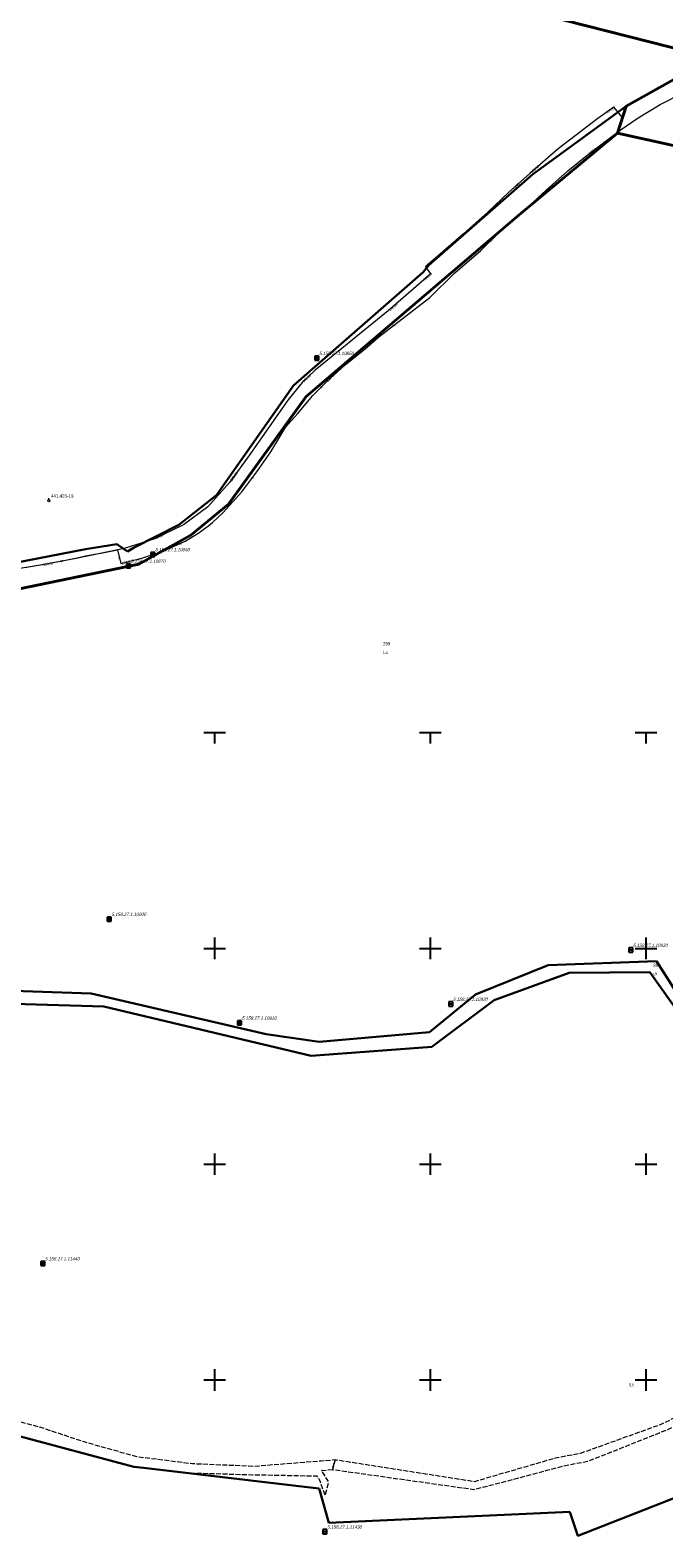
# Model space of a CAD drawing. Header units: metres. Extents: x 5548743 to 5556416, y 5707500 to 5714000.
# Tile 47 of 203: x 5552114 to 5552408, y 5711127 to 5711826. Entities that reach past the tile are written whole.
import ezdxf
from ezdxf.enums import TextEntityAlignment as Align

# ---------------------------------------------------------------- set-up
doc = ezdxf.new("R2010")
doc.units = ezdxf.units.M
doc.header["$MEASUREMENT"] = 0
for name, pattern in [('1.5_0.75', [2.25, 1.5, -0.75]), ('2.25_0.75', [3, 2.25, -0.75]), ('219-1000', [0])]:
    doc.linetypes.add(name, pattern=pattern)
doc.layers.get('0').update_dxf_attribs({"color": 2, "linetype": 'CONTINUOUS', "lineweight": 5})
for name, color, linetype in [('131-Punkt osnowy pomiarowej', 7, 'CONTINUOUS'), ('131-Punkt osnowy pomiarowej-Atr103', 7, 'CONTINUOUS'), ('210-oznaczenie konturu użytku gruntowego', 7, 'CONTINUOUS'), ('211-numer działki ewidencyjnej', 7, 'CONTINUOUS'), ('216-obręb ewidencyjny', 7, 'CONTINUOUS'), ('218-kontur użytku gruntowego', 7, 'CONTINUOUS'), ('219-działka ewidencyjna', 7, 'CONTINUOUS'), ('jezdnia', 7, 'CONTINUOUS'), ('przewód kanalizacyjny', 7, 'CONTINUOUS'), ('przewód kanalizacyjny-Atr1', 7, 'CONTINUOUS'), ('przewód telekomunikacyjny podziemny', 7, 'CONTINUOUS'), ('przewód telekomunikacyjny podziemny-Atr1', 7, 'CONTINUOUS'), ('rzedna', 7, 'CONTINUOUS'), ('rzedna-Atr2', 7, 'CONTINUOUS'), ('Szczegółowa osnowa geodezyjna pozioma', 7, 'CONTINUOUS'), ('Szczegółowa osnowa geodezyjna pozioma-Atr103', 7, 'CONTINUOUS'), ('Wstawianie ramki sekcyjnej z opisem', 7, 'CONTINUOUS')]:
    doc.layers.add(name, color=color, linetype=linetype)
doc.styles.get("Standard").update_dxf_attribs({"font": 'Working1250', "width": 0.75})

# ---------------------------------------------------------------- blocks, each defined once
blk = doc.blocks.new('PW01')
at = {"linetype": 'Continuous', "lineweight": 13}
h = blk.add_hatch(color=0, dxfattribs=at)
edge = h.paths.add_edge_path()
edge.add_arc((0, 0), 0.18, 0, 360)
blk = doc.blocks.new('OSSP')
at = {"color": 0}
for p, q in [((-0.939, 0.938), (-0.939, -0.938)), ((-0.939, 0.938), (-0.939, -0.938)), ((0.936, 0.938), (-0.939, 0.938)), ((0.936, 0.938), (-0.939, 0.938)), ((0.45, 0), (-0.45, 0)), ((0.45, 0), (-0.45, 0)), ((0, -0.45), (0, 0.45)), ((0, -0.45), (0, 0.45)), ((0.936, -0.938), (0.936, 0.938)), ((0.936, -0.938), (0.936, 0.938)), ((-0.939, -0.938), (0.936, -0.938)), ((-0.939, -0.938), (0.936, -0.938))]:
    blk.add_line(p, q, dxfattribs=at)
blk = doc.blocks.new('131')
at = {"color": 0, "linetype": 'Continuous', "lineweight": 0}
blk.add_line((0, 0.5), (0, 1.2), dxfattribs=at)
blk.add_circle((0, 0), 0.5, dxfattribs=at)
blk = doc.blocks.new('RAMKA1000K')
at = {"color": 0}
for p, q in [((195, 500), (205, 500)), ((200, 495), (200, 500)), ((295, 500), (305, 500)), ((300, 495), (300, 500)), ((395, 500), (405, 500)), ((400, 495), (400, 500)), ((195, 400), (205, 400)), ((200, 395), (200, 405)), ((295, 400), (305, 400)), ((300, 395), (300, 405)), ((395, 400), (405, 400)), ((400, 395), (400, 405)), ((200, 295), (200, 305)), ((300, 295), (300, 305)), ((400, 295), (400, 305)), ((195, 300), (205, 300)), ((295, 300), (305, 300)), ((395, 300), (405, 300)), ((200, 195), (200, 205)), ((300, 195), (300, 205)), ((400, 195), (400, 205)), ((195, 200), (205, 200)), ((295, 200), (305, 200)), ((395, 200), (405, 200))]:
    blk.add_line(p, q, dxfattribs=at)

msp = doc.modelspace()

# ---------------------------------------------------------------- linework, layer by layer
at = {"layer": '216-obręb ewidencyjny', "color": 4, "linetype": 'Continuous', "lineweight": 35, "flags": 128}
for points in [[(5551788.66, 5710987.51), (5551802.24, 5711129.93), (5551831.94, 5711232.47), (5551862.61, 5711261.35), (5551872.89, 5711270.89), (5551886.05, 5711286.29), (5551892.76, 5711290.25), (5551897.77, 5711289.86), (5551883.27, 5711298.11), (5551772.64, 5711346.55), (5551803.77, 5711375.52), (5551811.47, 5711382.69), (5551905.37, 5711470.06), (5551955.7, 5711505.94), (5552039.74, 5711552.34), (5552164.86, 5711578.01), (5552188.96, 5711591.55), (5552206.34, 5711605.86), (5552242.43, 5711655.77), (5552341.22, 5711740), (5552386.72, 5711777.83), (5552390.76, 5711790.34), (5552430.77, 5711812.79), (5552196.55, 5711872.33)], [(5552196.55, 5711872.33), (5552430.77, 5711812.79), (5552390.76, 5711790.34), (5552386.72, 5711777.83), (5552528.77, 5711746.49)], [(5552528.77, 5711746.49), (5552386.72, 5711777.83), (5552341.22, 5711740), (5552242.43, 5711655.77), (5552206.34, 5711605.86), (5552188.96, 5711591.55), (5552164.86, 5711578.01), (5552039.74, 5711552.34), (5551955.7, 5711505.94), (5551905.37, 5711470.06), (5551811.47, 5711382.69), (5551803.77, 5711375.52), (5551772.64, 5711346.55), (5551883.27, 5711298.11), (5551897.77, 5711289.86), (5551892.76, 5711290.25), (5551886.05, 5711286.29), (5551872.89, 5711270.89), (5551862.61, 5711261.35), (5551831.94, 5711232.47), (5551802.24, 5711129.93), (5551788.66, 5710987.51)]]:
    msp.add_lwpolyline(points, dxfattribs=at)
at = {"layer": '218-kontur użytku gruntowego', "color": 70, "linetype": '1.5_0.75', "lineweight": 18, "flags": 128}
for points in [[(5552390.76, 5711790.34), (5552347.37, 5711758.64)], [(5552386.72, 5711777.83), (5552390.76, 5711790.34)], [(5552341.22, 5711740), (5552386.72, 5711777.83)], [(5552386.72, 5711777.83), (5552341.22, 5711740)], [(5552528.77, 5711746.49), (5552386.72, 5711777.83)], [(5552347.37, 5711758.64), (5552299.34, 5711716.66)], [(5552242.43, 5711655.77), (5552341.22, 5711740)], [(5552341.22, 5711740), (5552242.43, 5711655.77)], [(5552299.34, 5711716.66), (5552296.61, 5711713.48)], [(5552296.61, 5711713.48), (5552236.46, 5711660.86)], [(5552236.46, 5711660.86), (5552200.78, 5711610.11)], [(5552206.34, 5711605.86), (5552242.43, 5711655.77)], [(5552242.43, 5711655.77), (5552206.34, 5711605.86)], [(5552200.78, 5711610.11), (5552183.31, 5711596.29)], [(5552188.96, 5711591.55), (5552206.34, 5711605.86)], [(5552206.34, 5711605.86), (5552188.96, 5711591.55)], [(5552183.31, 5711596.29), (5552162.64, 5711585.83)], [(5552164.86, 5711578.01), (5552188.96, 5711591.55)], [(5552188.96, 5711591.55), (5552164.86, 5711578.01)], [(5552140.06, 5711584.98), (5552044.56, 5711566.47)], [(5552154.61, 5711587.31), (5552140.06, 5711584.98)], [(5552159.57, 5711583.89), (5552154.61, 5711587.31)], [(5552162.64, 5711585.83), (5552159.57, 5711583.89)], [(5552039.74, 5711552.34), (5552164.86, 5711578.01)], [(5552164.86, 5711578.01), (5552039.74, 5711552.34)], [(5552354.65, 5711392.25), (5552320.92, 5711378.59)], [(5552320.92, 5711378.59), (5552354.65, 5711392.25)], [(5552329.52, 5711375.96), (5552364.34, 5711388.73)], [(5552364.34, 5711388.73), (5552329.52, 5711375.96)], [(5552404.85, 5711394.06), (5552354.65, 5711392.25)], [(5552354.65, 5711392.25), (5552404.85, 5711394.06)], [(5552364.34, 5711388.73), (5552401.73, 5711388.96)], [(5552401.73, 5711388.96), (5552364.34, 5711388.73)], [(5552401.73, 5711388.96), (5552420.72, 5711362.34)], [(5552420.72, 5711362.34), (5552401.73, 5711388.96)], [(5552421.65, 5711367.67), (5552404.85, 5711394.06)], [(5552404.85, 5711394.06), (5552421.65, 5711367.67)], [(5552142.77, 5711379.14), (5552088.53, 5711380.88)], [(5552088.53, 5711380.88), (5552142.77, 5711379.14)], [(5552085.8, 5711374.92), (5552148.63, 5711373.06)], [(5552148.63, 5711373.06), (5552085.8, 5711374.92)], [(5552223.85, 5711360.18), (5552142.77, 5711379.14)], [(5552142.77, 5711379.14), (5552223.85, 5711360.18)], [(5552320.92, 5711378.59), (5552299.51, 5711361.25)], [(5552299.51, 5711361.25), (5552320.92, 5711378.59)], [(5552300.68, 5711354.43), (5552329.52, 5711375.96)], [(5552329.52, 5711375.96), (5552300.68, 5711354.43)], [(5552148.63, 5711373.06), (5552244.79, 5711350.26)], [(5552244.79, 5711350.26), (5552148.63, 5711373.06)], [(5552248.38, 5711356.77), (5552223.85, 5711360.18)], [(5552223.85, 5711360.18), (5552248.38, 5711356.77)], [(5552299.51, 5711361.25), (5552248.38, 5711356.77)], [(5552248.38, 5711356.77), (5552299.51, 5711361.25)], [(5552244.79, 5711350.26), (5552300.68, 5711354.43)], [(5552300.68, 5711354.43), (5552244.79, 5711350.26)], [(5552105.27, 5711175.1), (5552162.47, 5711159.78)], [(5552162.47, 5711159.78), (5552167, 5711159.26)], [(5552167, 5711159.26), (5552241.67, 5711150.54)], [(5552241.67, 5711150.54), (5552248.42, 5711149.76)], [(5552368.32, 5711127.78), (5552434.21, 5711153.63)], [(5552248.42, 5711149.76), (5552252.91, 5711133.85)], [(5552252.91, 5711133.85), (5552345.84, 5711138.04)], [(5552345.84, 5711138.04), (5552348.88, 5711138.18)], [(5552348.88, 5711138.18), (5552364.59, 5711138.89)], [(5552364.59, 5711138.89), (5552368.32, 5711127.78)]]:
    msp.add_lwpolyline(points, dxfattribs=at)
at = {"layer": '219-działka ewidencyjna', "color": 94, "linetype": '219-1000', "lineweight": 30, "flags": 128}
for points in [[(5552390.76, 5711790.34), (5552347.37, 5711758.64)], [(5552390.76, 5711790.34), (5552386.72, 5711777.83)], [(5552386.72, 5711777.83), (5552341.22, 5711740)], [(5552386.72, 5711777.83), (5552528.77, 5711746.49)], [(5552347.37, 5711758.64), (5552299.34, 5711716.66)], [(5552341.22, 5711740), (5552242.43, 5711655.77)], [(5552299.34, 5711716.66), (5552296.61, 5711713.48)], [(5552296.61, 5711713.48), (5552236.46, 5711660.86)], [(5552236.46, 5711660.86), (5552200.78, 5711610.11)], [(5552242.43, 5711655.77), (5552206.34, 5711605.86)], [(5552200.78, 5711610.11), (5552183.31, 5711596.29)], [(5552206.34, 5711605.86), (5552188.96, 5711591.55)], [(5552183.31, 5711596.29), (5552162.64, 5711585.83)], [(5552188.96, 5711591.55), (5552164.86, 5711578.01)], [(5552140.06, 5711584.98), (5552044.56, 5711566.47)], [(5552154.61, 5711587.31), (5552140.06, 5711584.98)], [(5552154.61, 5711587.31), (5552159.57, 5711583.89)], [(5552162.64, 5711585.83), (5552159.57, 5711583.89)], [(5552164.86, 5711578.01), (5552039.74, 5711552.34)], [(5552354.65, 5711392.25), (5552320.92, 5711378.59)], [(5552364.34, 5711388.73), (5552329.52, 5711375.96)], [(5552404.85, 5711394.06), (5552354.65, 5711392.25)], [(5552364.34, 5711388.73), (5552401.73, 5711388.96)], [(5552401.73, 5711388.96), (5552420.72, 5711362.34)], [(5552404.85, 5711394.06), (5552421.65, 5711367.67)], [(5552088.53, 5711380.88), (5552142.77, 5711379.14)], [(5552085.8, 5711374.92), (5552148.63, 5711373.06)], [(5552142.77, 5711379.14), (5552223.85, 5711360.18)], [(5552320.92, 5711378.59), (5552299.51, 5711361.25)], [(5552329.52, 5711375.96), (5552300.68, 5711354.43)], [(5552148.63, 5711373.06), (5552244.79, 5711350.26)], [(5552223.85, 5711360.18), (5552248.38, 5711356.77)], [(5552299.51, 5711361.25), (5552248.38, 5711356.77)], [(5552300.68, 5711354.43), (5552244.79, 5711350.26)], [(5552105.27, 5711175.1), (5552162.47, 5711159.78)], [(5552162.47, 5711159.78), (5552167, 5711159.26)], [(5552167, 5711159.26), (5552241.67, 5711150.54)], [(5552241.67, 5711150.54), (5552248.42, 5711149.76)], [(5552434.21, 5711153.63), (5552368.32, 5711127.78)], [(5552248.42, 5711149.76), (5552252.91, 5711133.85)], [(5552364.59, 5711138.89), (5552252.91, 5711133.85)], [(5552364.59, 5711138.89), (5552368.32, 5711127.78)]]:
    msp.add_lwpolyline(points, dxfattribs=at)
at = {"layer": 'jezdnia', "color": 252, "linetype": '2.25_0.75', "lineweight": 18, "flags": 128}
for points in [[(5551971.08, 5711254.73), (5551957.1, 5711261.74), (5551946.2, 5711270.46), (5551919.6, 5711285.57), (5551890.73, 5711301.42), (5551884.61, 5711307.55), (5551880.45, 5711318.5), (5551878.44, 5711314.14), (5551878.84, 5711309.83), (5551877.5, 5711307.9), (5551875.29, 5711307.34), (5551814.12, 5711332.28), (5551793.46, 5711340.82), (5551776.06, 5711347.65), (5551774.44, 5711348.23), (5551772.64, 5711346.55), (5551883.27, 5711298.11), (5551897.77, 5711289.86), (5551931.11, 5711270.92), (5551968.4, 5711249.68), (5551990.32, 5711236.51), (5552035.32, 5711209.46), (5552062.43, 5711193.21), (5552085.38, 5711183.51), (5552105.27, 5711175.1), (5552162.47, 5711159.78), (5552188.51, 5711156.93), (5552217.35, 5711156.09), (5552247.2, 5711155.54), (5552248.36, 5711153.96), (5552251.19, 5711146.59), (5552252.91, 5711152.6), (5552249.55, 5711158.08), (5552254.61, 5711158.51), (5552255.88, 5711162.93), (5552249.16, 5711162.36), (5552218.45, 5711159.93), (5552189.71, 5711161.11), (5552163.86, 5711164.37), (5552139.49, 5711171.25), (5552120.53, 5711177.59), (5552101.21, 5711182.89), (5552082.4, 5711189.71), (5552063.97, 5711197.66), (5552056.32, 5711202.16), (5552004.97, 5711233.17)], [(5552255.88, 5711162.93), (5552254.61, 5711158.51), (5552320.29, 5711149.26), (5552348.62, 5711156.63), (5552354.01, 5711158.15), (5552361.31, 5711160.11), (5552373.22, 5711162.44), (5552384.01, 5711166.66), (5552410.06, 5711177.05), (5552441.29, 5711191.72), (5552458.74, 5711200.63), (5552465.68, 5711204.44), (5552516.1, 5711227.26), (5552543.82, 5711239.46), (5552582.51, 5711257.71), (5552594, 5711263.25), (5552615.55, 5711281.52), (5552627.38, 5711291.51), (5552631.19, 5711295.9), (5552650.59, 5711327.07), (5552653.03, 5711331.89), (5552667.22, 5711330.38), (5552680.97, 5711324.89), (5552688.81, 5711318.09), (5552698.3, 5711302.59), (5552721.97, 5711290.12), (5552733.85, 5711283.87), (5552744.23, 5711266.62), (5552724.59, 5711252.67), (5552738.63, 5711243.07), (5552767.27, 5711201.76), (5552800.23, 5711136.86), (5552809.72, 5711118.55), (5552812.18, 5711118.73), (5552769.49, 5711202.88), (5552741.96, 5711244.52), (5552728.53, 5711252.69), (5552747.72, 5711266.48), (5552736.13, 5711285.52), (5552699.9, 5711304.94), (5552690.73, 5711319.86), (5552686.53, 5711323.88), (5552682.54, 5711327.31), (5552669.56, 5711332.63), (5552654.91, 5711335.71), (5552659.01, 5711344.48), (5552654, 5711344.1), (5552635.52, 5711307.81), (5552628.86, 5711298.32), (5552615.18, 5711285.97), (5552602.57, 5711274.34), (5552591.22, 5711265.73), (5552582.44, 5711261.42), (5552539.52, 5711241.92), (5552512.74, 5711230.05), (5552439.01, 5711197.33), (5552424.54, 5711187.88), (5552406.6, 5711179.25), (5552376, 5711168.25), (5552369.46, 5711165.94), (5552357.84, 5711163.72), (5552320.38, 5711152.85)]]:
    msp.add_lwpolyline(points, close=True, dxfattribs=at)
at = {"layer": 'przewód kanalizacyjny', "color": 34, "linetype": 'Continuous', "lineweight": 18, "flags": 128}
msp.add_lwpolyline([(5552389.07, 5711785.1), (5552385.09, 5711789.82), (5552377.68, 5711784.56), (5552359.19, 5711770.55), (5552346.1, 5711759.16), (5552336.25, 5711750.39), (5552326.64, 5711741.15), (5552315.4, 5711731.21), (5552297.74, 5711715.84), (5552300.1, 5711712.6), (5552299.34, 5711711.9), (5552280.43, 5711695.42), (5552246.61, 5711667.92), (5552240.53, 5711662.32), (5552233.9, 5711654.13), (5552216.3, 5711628.96), (5552206.93, 5711616), (5552196.84, 5711604.71), (5552185.5, 5711596.38), (5552171.79, 5711589.7), (5552158.08, 5711585.41), (5552135.79, 5711580.7), (5552120.2, 5711577.74), (5552075.26, 5711570.51)], dxfattribs=at)
at = {"layer": 'przewód telekomunikacyjny podziemny', "color": 30, "linetype": 'Continuous', "lineweight": 18, "flags": 128}
msp.add_lwpolyline([(5552111.9, 5711576.54), (5552122.58, 5711578.37), (5552131.55, 5711580.06), (5552136.26, 5711580.97), (5552140.04, 5711581.88), (5552148.03, 5711583.31), (5552154.88, 5711584.75), (5552156.49, 5711578.36), (5552166.66, 5711581), (5552176.08, 5711584.09), (5552186.37, 5711588.66), (5552192.11, 5711592.34), (5552197.34, 5711596.03), (5552199.04, 5711597.36), (5552203.98, 5711602.09), (5552212.57, 5711611.6), (5552219.53, 5711620.82), (5552226.01, 5711630.2), (5552233.04, 5711641.68), (5552238.44, 5711647.79), (5552245.46, 5711656.29), (5552251.76, 5711662.6), (5552260.54, 5711670.52), (5552269.78, 5711677.8), (5552276.17, 5711683.46), (5552286.87, 5711691.77), (5552299.78, 5711701.62), (5552311.3, 5711713.15), (5552323.4, 5711723.48), (5552333.59, 5711733.43), (5552343.29, 5711741.89), (5552353.7, 5711751.34), (5552363.68, 5711760.29), (5552373.28, 5711768.1), (5552383.5, 5711775.81), (5552387.91, 5711779.21), (5552396.31, 5711784.89), (5552406.52, 5711791.06), (5552416.63, 5711796.25)], dxfattribs=at)

# ---------------------------------------------------------------- block references
at = {"layer": '131-Punkt osnowy pomiarowej', "color": 252, "linetype": 'Continuous', "lineweight": 13}
msp.add_blockref('131', (5552123.08, 5711607.49), dxfattribs=at)
at = {"layer": 'rzedna', "color": 34, "linetype": 'Continuous', "lineweight": 18}
for p in [(5552385.09, 5711789.82), (5552346.1, 5711759.16), (5552297.74, 5711715.84), (5552300.1, 5711712.6), (5552280.43, 5711695.42), (5552240.53, 5711662.32), (5552206.93, 5711616), (5552171.79, 5711589.7), (5552120.2, 5711577.74)]:
    msp.add_blockref('PW01', p, dxfattribs=at)
at = {"layer": 'rzedna', "color": 30, "linetype": 'Continuous', "lineweight": 18}
for p in [(5552373.28, 5711768.1), (5552251.76, 5711662.6), (5552156.49, 5711578.36)]:
    msp.add_blockref('PW01', p, dxfattribs=at)
at = {"layer": 'Szczegółowa osnowa geodezyjna pozioma', "color": 252, "linetype": 'Continuous', "lineweight": 13}
for p in [(5552247.377, 5711673.572), (5552171.358, 5711582.617), (5552160.039, 5711577.254), (5552151.119, 5711413.6), (5552392.906, 5711399.255), (5552309.434, 5711374.232), (5552211.56, 5711365.498), (5552120.275, 5711253.919), (5552251.124, 5711129.681)]:
    msp.add_blockref('OSSP', p, dxfattribs=at)
at = {"layer": 'Wstawianie ramki sekcyjnej z opisem', "color": 8, "linetype": 'Continuous', "lineweight": 5}
msp.add_blockref('RAMKA1000K', (5552000, 5711000), dxfattribs=at)
msp.add_blockref('RAMKA1000K', (5552000, 5711000), dxfattribs=at)
msp.add_blockref('RAMKA1000K', (5552000, 5711000), dxfattribs=at)
msp.add_blockref('RAMKA1000K', (5552000, 5711000), dxfattribs=at)

# ---------------------------------------------------------------- texts
at = {"layer": '131-Punkt osnowy pomiarowej-Atr103', "color": 252, "width": 0.9}
msp.add_text('441.423-19', height=1.5, dxfattribs=at).set_placement((5552124.08, 5711608.49), align=Align.BOTTOM_LEFT)
at = {"layer": '210-oznaczenie konturu użytku gruntowego', "color": 70, "linetype": 'Continuous', "lineweight": 18, "width": 0.79}
for s, p in [('Ls', (5552278.11, 5711536.44)), ('dr', (5552403.38, 5711387.51)), ('Ls', (5552392.3, 5711197.08))]:
    msp.add_text(s, height=1.5, dxfattribs=at).set_placement(p)
at = {"layer": '211-numer działki ewidencyjnej', "color": 94, "linetype": 'Continuous', "lineweight": 30, "width": 0.79}
for s, p in [('299', (5552278.02, 5711540.44)), ('283', (5552403.29, 5711391.51))]:
    msp.add_text(s, height=1.5, dxfattribs=at).set_placement(p)
at = {"layer": 'przewód kanalizacyjny-Atr1', "color": 34, "width": 0.9}
msp.add_text('ks90', height=1.125, rotation=40.356, dxfattribs=at).set_placement((5552338.67, 5711752.54), align=Align.MIDDLE_LEFT)
at = {"layer": 'przewód telekomunikacyjny podziemny-Atr1', "color": 30, "width": 0.9}
for rotation, p in [(37.031, (5552380.48, 5711773.53)), (42.232, (5552350.38, 5711748.33)), (44.317, (5552327.72, 5711727.7)), (37.834, (5552282.61, 5711688.46)), (45.045, (5552249, 5711659.83)), (52.951, (5552217.24, 5711617.79)), (23.947, (5552183.51, 5711587.39)), (10.67, (5552128.53, 5711579.49)), (284.141, (5552155.68, 5711581.58))]:
    msp.add_text('ts', height=1.125, rotation=rotation, dxfattribs=at).set_placement(p, align=Align.MIDDLE_LEFT)
at = {"layer": 'rzedna-Atr2', "color": 34, "width": 0.9}
for s, rotation, p in [('130.97', 34.092, (5552381.63, 5711787.36)), ('131.39', 39.737, (5552346.65, 5711759.64)), ('131.50', 39.73, (5552298.03, 5711716.09)), ('132.53', 39.759, (5552296.99, 5711709.84)), ('132.64', 38.539, (5552280.88, 5711695.75)), ('133.56', 41.271, (5552240.87, 5711662.64)), ('133.58', 52.829, (5552207.47, 5711616.75)), ('133.87', 24.649, (5552172.31, 5711589.96)), ('134.02', 9.433, (5552120.42, 5711577.78))]:
    msp.add_text(s, height=1.125, rotation=rotation, dxfattribs=at).set_placement(p, align=Align.MIDDLE_LEFT)
at = {"layer": 'rzedna-Atr2', "color": 30, "width": 0.9}
for s, rotation, p in [('132.8', 37.031, (5552373.55, 5711768.3)), ('133.4', 42.052, (5552252.02, 5711662.83)), ('134.7', 14.552, (5552156.9, 5711578.47))]:
    msp.add_text(s, height=1.125, rotation=rotation, dxfattribs=at).set_placement(p, align=Align.MIDDLE_LEFT)
at = {"layer": 'Szczegółowa osnowa geodezyjna pozioma-Atr103', "color": 252, "oblique": 15, "width": 0.9}
for s, p in [('5.158.27.1.10850', (5552248.377, 5711674.572)), ('5.158.27.1.10860', (5552172.358, 5711583.617)), ('5.158.27.1.10870', (5552161.039, 5711578.254)), ('5.158.27.1.10900', (5552152.119, 5711414.6)), ('5.158.27.1.10930', (5552393.906, 5711400.255)), ('5.158.27.1.10920', (5552310.434, 5711375.232)), ('5.158.27.1.10910', (5552212.56, 5711366.498)), ('5.158.27.1.11440', (5552121.275, 5711254.919)), ('5.158.27.1.11430', (5552252.124, 5711130.681))]:
    msp.add_text(s, height=1.5, dxfattribs=at).set_placement(p, align=Align.BOTTOM_LEFT)

doc.saveas('drawing.dxf')
